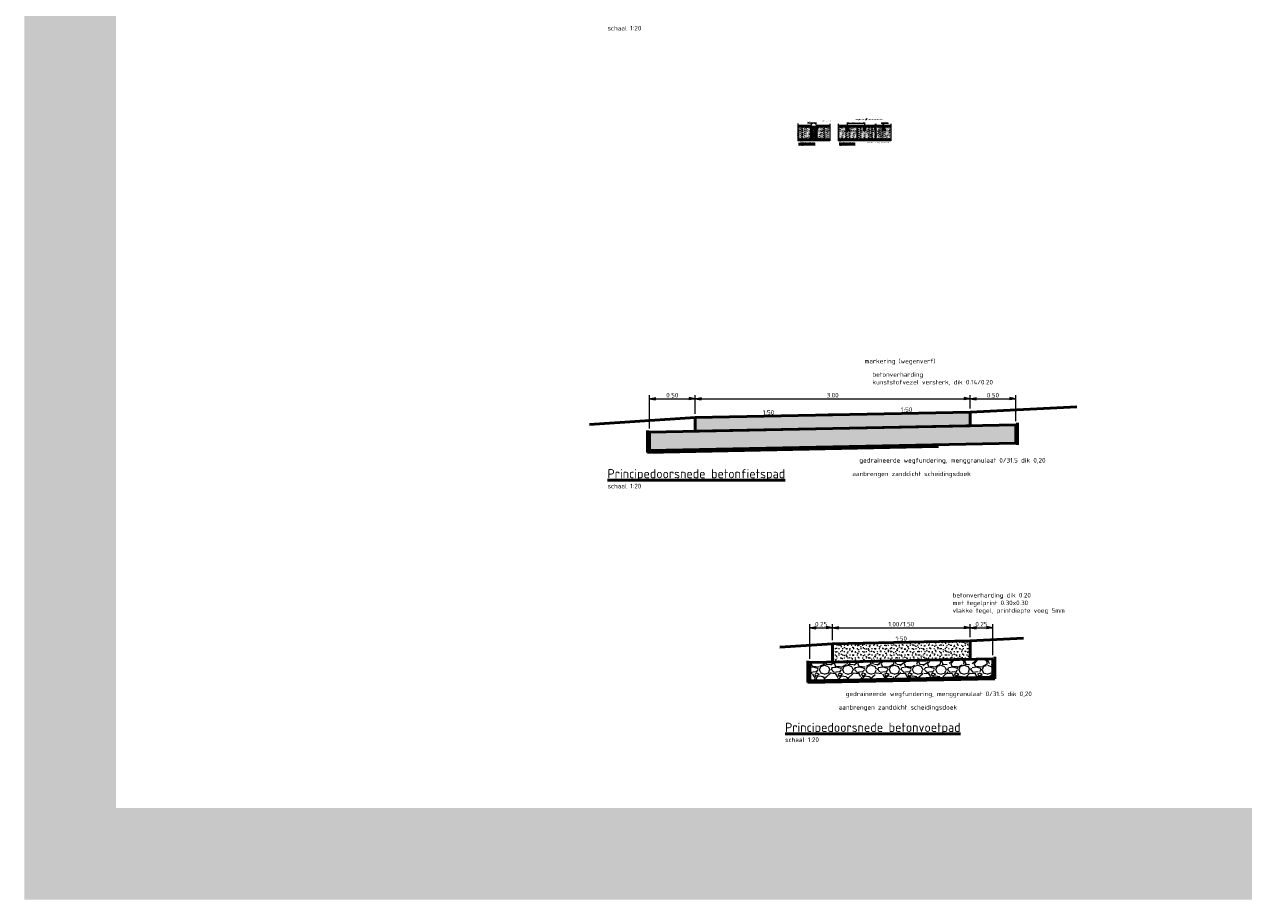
# Model space of a CAD drawing. Header units: metres. Extents: x -699 to 2316, y -1199 to 781.
# Tile 162 of 256: x 0 to 13, y -125 to -116. Entities that reach past the tile are written whole.
import ezdxf
from ezdxf.enums import TextEntityAlignment as Align

# ---------------------------------------------------------------- set-up
doc = ezdxf.new("R2010")
doc.units = ezdxf.units.M
doc.header["$PDMODE"] = 1
doc.linetypes.add('HIDDEN2', pattern=[4.762499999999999, 3.175, -1.5875])
doc.linetypes.add('XX-CENTER', pattern=[8, 5, -1, 1, -1])
for name, color, linetype, lineweight in [('dp-nw-arc', 8, 'Continuous', 9), ('N-WA-GW-BERM-GD', 90, 'Continuous', 50), ('N-WE-VH-KANTVERHARDING-GD', 210, 'Continuous', 50), ('N-WE-VH-VERHARDING_ASFALT-A', 252, 'Continuous', 18), ('N-WE-VH-VERHARDING_BETON-A', 252, 'Continuous', 18), ('X-XX-AL-(M)-M-50', 7, 'Continuous', 18), ('X-XX-AL-M', 7, 'Continuous', 18), ('X-XX-AL-T25', 7, 'Continuous', 25), ('X-XX-AL-T50', 130, 'Continuous', 50), ('X-XX-AL-VERWIJZING_DOORSNEDE-G', 7, 'XX-CENTER', 18)]:
    doc.layers.add(name, color=color, linetype=linetype, lineweight=lineweight)
doc.layers.add('WEG-XX-MATEN', color=1, linetype='Continuous')
doc.layers.add('X-XX-AL-TEKENBLAD_VIEWPORT-G', color=7, linetype='Continuous', lineweight=18, plot=False)
doc.styles.add('NLCS-ISO', font='NLCS-ISO.ttf')
doc.styles.add('NLCS-ISO Standaard', font='NLCS-ISO.ttf')
doc.dimstyles.new('NLCS-M20-T25-Pijl-A', dxfattribs={"dimtxt": 0.05, "dimasz": 0.03750000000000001, "dimexe": 0.04, "dimexo": 0.04, "dimgap": 0.014, "dimtad": 1, "dimlfac": -1, "dimzin": 0, "dimdsep": 46, "dimtxsty": 'NLCS-ISO Standaard', "dimblk": 'Pijl', "dimblk1": 'Pijl', "dimblk2": 'Pijl', "dimcen": 2.5, "dimdle": 2, "dimclrd": 256, "dimclre": 256, "dimclrt": 256, "dimadec": 0, "dimazin": 0, "dimtfac": 1, "dimtofl": 0, "dimtmove": 0, "dimatfit": 3, "dimldrblk": 'Pijl', "dimfxl": 1, "dimtolj": 1, "dimtzin": 0, "dimlwd": 18, "dimlwe": 18, "dimarcsym": 0})
doc.dimstyles.new('NLCS-M5-T25-Pijl-A', dxfattribs={"dimtxt": 0.0125, "dimasz": 0.009375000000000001, "dimexe": 0.01, "dimexo": 0.01, "dimgap": 0.0035, "dimtad": 1, "dimlfac": -1, "dimzin": 0, "dimdsep": 46, "dimtxsty": 'NLCS-ISO Standaard', "dimblk": 'Pijl', "dimblk1": 'Pijl', "dimblk2": 'Pijl', "dimcen": 2.5, "dimdle": 2, "dimclrd": 256, "dimclre": 256, "dimclrt": 256, "dimadec": 0, "dimazin": 0, "dimtfac": 1, "dimtofl": 0, "dimtmove": 0, "dimatfit": 3, "dimldrblk": 'Pijl', "dimfxl": 1, "dimtolj": 1, "dimtzin": 0, "dimlwd": 18, "dimlwe": 18, "dimarcsym": 0})
pattern_1 = [(45, (0.005, 0.005), (2.220446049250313e-18, 0.02121320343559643), [0.0007071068, -0.0102530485, 0, -0.0102530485]), (45, (0.006154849, 0.0045216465), (2.220446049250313e-18, 0.02121320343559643), [0.0007071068, -0.0102530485, 0, -0.0102530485]), (337.5000000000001, (0.005500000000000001, 0.005500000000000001), (-1.230273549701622e-11, -0.0212132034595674), [0.00125, -0.0074929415, 0, -0.007479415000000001]), (337.5000000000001, (0.005, 0.005), (-1.230273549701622e-11, -0.0212132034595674), [0.00125, -0.0074929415, 0, -0.007479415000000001]), (59.99999999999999, (0, 0), (-0.009999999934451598, 0.01732050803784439), [0.0009375, -0.00953125, 0, -0.00953125]), (120, (0, 0), (-0.0199999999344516, 3.784438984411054e-11), [0.0009374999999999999, -0.009531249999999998, 0, -0.009531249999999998]), (0, (-0.00046875, 0.0008118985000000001), (0.01, 0.017320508), [0.0009375, -0.00953125, 0, -0.00953125])]

# ---------------------------------------------------------------- blocks, each defined once
blk = doc.blocks.new('Pijl')
h = blk.add_hatch(color=256)
h.paths.add_polyline_path([(2.220446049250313e-16, 0), (-1.75, 0.352142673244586), (-1.749922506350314, 1.310063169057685e-14)])
h.paths.add_polyline_path([(-1.749922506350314, 1.310063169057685e-14), (-1.749845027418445, -0.3520757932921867), (0, 0)])
for p, q in [((-1.901878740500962, 1.4210854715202e-14), (0, 0)), ((0, 0), (-1.75, 0.352142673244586)), ((-1.75, 0.352142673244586), (-1.749845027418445, -0.3520757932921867)), ((0, 0), (-1.749845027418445, -0.3520757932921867))]:
    blk.add_line(p, q)
blk = doc.blocks.new('*D393')
at = {"layer": 'Defpoints', "color": 0, "transparency": 16777216}
for p in [(6.970534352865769, -119.7330476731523), (6.970534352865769, -119.9374252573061), (6.470534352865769, -120.0974552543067)]:
    blk.add_point(p, dxfattribs=at)
at = {"layer": 'X-XX-AL-M', "lineweight": 18, "transparency": 16777216}
for p, q in [((6.470534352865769, -120.0574552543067), (6.470534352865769, -119.6930476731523)), ((6.508034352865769, -119.7330476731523), (6.93303435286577, -119.7330476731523)), ((6.970534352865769, -119.8974252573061), (6.970534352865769, -119.6930476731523))]:
    blk.add_line(p, q, dxfattribs=at)
at = {"layer": 'X-XX-AL-M', "lineweight": 18, "transparency": 16777216, "xscale": 0.03750000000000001, "yscale": 0.03750000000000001, "zscale": 0.03750000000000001, "rotation": 180}
blk.add_blockref('Pijl', (6.470534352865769, -119.7330476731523), dxfattribs=at)
at = {"layer": 'X-XX-AL-M', "lineweight": 18, "transparency": 16777216, "xscale": 0.03750000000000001, "yscale": 0.03750000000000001, "zscale": 0.03750000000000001}
blk.add_blockref('Pijl', (6.970534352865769, -119.7330476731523), dxfattribs=at)
at = {"layer": 'X-XX-AL-M', "transparency": 16777216, "insert": (6.720534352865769, -119.6940476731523), "char_height": 0.05, "attachment_point": 5, "style": 'NLCS-ISO Standaard'}
blk.add_mtext('\\A1;0.50', dxfattribs=at)
blk = doc.blocks.new('*D394')
at = {"layer": 'Defpoints', "color": 0, "transparency": 16777216}
for p in [(9.97053435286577, -119.7330476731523), (9.97053435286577, -119.8774252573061), (6.970534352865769, -119.9374252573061)]:
    blk.add_point(p, dxfattribs=at)
at = {"layer": 'X-XX-AL-M', "lineweight": 18, "transparency": 16777216}
for p, q in [((6.970534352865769, -119.8974252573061), (6.970534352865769, -119.6930476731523)), ((7.008034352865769, -119.7330476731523), (9.93303435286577, -119.7330476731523)), ((9.97053435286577, -119.8374252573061), (9.97053435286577, -119.6930476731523))]:
    blk.add_line(p, q, dxfattribs=at)
at = {"layer": 'X-XX-AL-M', "lineweight": 18, "transparency": 16777216, "xscale": 0.03750000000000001, "yscale": 0.03750000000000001, "zscale": 0.03750000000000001, "rotation": 180}
blk.add_blockref('Pijl', (6.970534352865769, -119.7330476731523), dxfattribs=at)
at = {"layer": 'X-XX-AL-M', "lineweight": 18, "transparency": 16777216, "xscale": 0.03750000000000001, "yscale": 0.03750000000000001, "zscale": 0.03750000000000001}
blk.add_blockref('Pijl', (9.97053435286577, -119.7330476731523), dxfattribs=at)
at = {"layer": 'X-XX-AL-M', "transparency": 16777216, "insert": (8.47053435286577, -119.6940476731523), "char_height": 0.05, "attachment_point": 5, "style": 'NLCS-ISO Standaard'}
blk.add_mtext('\\A1;3.00', dxfattribs=at)
blk = doc.blocks.new('*D395')
at = {"layer": 'Defpoints', "color": 0, "transparency": 16777216}
for p in [(10.47053435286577, -119.7330476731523), (9.97053435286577, -119.8774252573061), (10.47053435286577, -120.0174552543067)]:
    blk.add_point(p, dxfattribs=at)
at = {"layer": 'X-XX-AL-M', "lineweight": 18, "transparency": 16777216}
for p, q in [((9.97053435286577, -119.8374252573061), (9.97053435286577, -119.6930476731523)), ((10.00803435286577, -119.7330476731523), (10.43303435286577, -119.7330476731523)), ((10.47053435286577, -119.9774552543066), (10.47053435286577, -119.6930476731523))]:
    blk.add_line(p, q, dxfattribs=at)
at = {"layer": 'X-XX-AL-M', "lineweight": 18, "transparency": 16777216, "xscale": 0.03750000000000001, "yscale": 0.03750000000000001, "zscale": 0.03750000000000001, "rotation": 180}
blk.add_blockref('Pijl', (9.97053435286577, -119.7330476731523), dxfattribs=at)
at = {"layer": 'X-XX-AL-M', "lineweight": 18, "transparency": 16777216, "xscale": 0.03750000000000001, "yscale": 0.03750000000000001, "zscale": 0.03750000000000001}
blk.add_blockref('Pijl', (10.47053435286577, -119.7330476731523), dxfattribs=at)
at = {"layer": 'X-XX-AL-M', "transparency": 16777216, "insert": (10.22053435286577, -119.6940476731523), "char_height": 0.05, "attachment_point": 5, "style": 'NLCS-ISO Standaard'}
blk.add_mtext('\\A1;0.50', dxfattribs=at)
blk = doc.blocks.new('*D428')
at = {"layer": 'Defpoints', "color": 0, "transparency": 16777216}
for p in [(8.821057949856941, -116.7243583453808), (8.631256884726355, -116.7551259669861), (8.821057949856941, -116.7551259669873)]:
    blk.add_point(p, dxfattribs=at)
at = {"layer": 'X-XX-AL-M', "lineweight": 18, "transparency": 16777216}
for p, q in [((8.631256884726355, -116.7451259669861), (8.631256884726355, -116.7143583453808)), ((8.640631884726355, -116.7243583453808), (8.811682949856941, -116.7243583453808)), ((8.821057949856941, -116.7451259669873), (8.821057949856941, -116.7143583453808))]:
    blk.add_line(p, q, dxfattribs=at)
at = {"layer": 'X-XX-AL-M', "lineweight": 18, "transparency": 16777216, "xscale": 0.009375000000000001, "yscale": 0.009375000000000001, "zscale": 0.009375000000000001, "rotation": 180}
blk.add_blockref('Pijl', (8.631256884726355, -116.7243583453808), dxfattribs=at)
at = {"layer": 'X-XX-AL-M', "lineweight": 18, "transparency": 16777216, "xscale": 0.009375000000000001, "yscale": 0.009375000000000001, "zscale": 0.009375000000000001}
blk.add_blockref('Pijl', (8.821057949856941, -116.7243583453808), dxfattribs=at)
at = {"layer": 'X-XX-AL-M', "transparency": 16777216, "insert": (8.726157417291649, -116.7146036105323), "char_height": 0.0125, "attachment_point": 5, "style": 'NLCS-ISO Standaard'}
blk.add_mtext('\\A1;h.o.h. xx m', dxfattribs=at)
blk = doc.blocks.new('*D429')
at = {"layer": 'Defpoints', "color": 0, "transparency": 16777216}
for p in [(9.02513581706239, -116.7243583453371), (9.022135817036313, -116.7551259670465), (9.02513581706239, -116.7551259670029)]:
    blk.add_point(p, dxfattribs=at)
at = {"layer": 'X-XX-AL-M', "lineweight": 18, "transparency": 16777216}
for p, q in [((9.012760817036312, -116.7243583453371), (9.003385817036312, -116.7243583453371)), ((9.022135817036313, -116.7451259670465), (9.022135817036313, -116.7143583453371)), ((9.02513581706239, -116.7451259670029), (9.02513581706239, -116.7143583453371)), ((9.03451081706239, -116.7243583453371), (9.07963581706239, -116.7243583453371))]:
    blk.add_line(p, q, dxfattribs=at)
at = {"layer": 'X-XX-AL-M', "lineweight": 18, "transparency": 16777216, "xscale": 0.009375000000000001, "yscale": 0.009375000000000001, "zscale": 0.009375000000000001}
blk.add_blockref('Pijl', (9.022135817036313, -116.7243583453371), dxfattribs=at)
at = {"layer": 'X-XX-AL-M', "lineweight": 18, "transparency": 16777216, "xscale": 0.009375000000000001, "yscale": 0.009375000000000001, "zscale": 0.009375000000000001, "rotation": 180}
blk.add_blockref('Pijl', (9.02513581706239, -116.7243583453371), dxfattribs=at)
at = {"layer": 'X-XX-AL-M', "transparency": 16777216, "insert": (9.06176081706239, -116.7146083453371), "char_height": 0.0125, "attachment_point": 5, "style": 'NLCS-ISO Standaard'}
blk.add_mtext('\\A1;3mm', dxfattribs=at)
blk = doc.blocks.new('*D430')
at = {"layer": 'Defpoints', "color": 0, "transparency": 16777216}
for p in [(8.289110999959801, -116.7243583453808), (8.23911100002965, -116.755215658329), (8.289110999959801, -116.7552156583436)]:
    blk.add_point(p, dxfattribs=at)
at = {"layer": 'X-XX-AL-M', "lineweight": 18, "transparency": 16777216}
for p, q in [((8.23911100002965, -116.7243583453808), (8.195236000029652, -116.7243583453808)), ((8.23911100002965, -116.745215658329), (8.23911100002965, -116.7143583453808)), ((8.2797359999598, -116.7243583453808), (8.24848600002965, -116.7243583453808)), ((8.289110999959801, -116.7452156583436), (8.289110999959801, -116.7143583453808))]:
    blk.add_line(p, q, dxfattribs=at)
at = {"layer": 'X-XX-AL-M', "lineweight": 18, "transparency": 16777216, "xscale": 0.009375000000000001, "yscale": 0.009375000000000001, "zscale": 0.009375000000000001, "rotation": 180}
blk.add_blockref('Pijl', (8.23911100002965, -116.7243583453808), dxfattribs=at)
at = {"layer": 'X-XX-AL-M', "lineweight": 18, "transparency": 16777216, "xscale": 0.009375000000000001, "yscale": 0.009375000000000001, "zscale": 0.009375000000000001}
blk.add_blockref('Pijl', (8.289110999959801, -116.7243583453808), dxfattribs=at)
at = {"layer": 'X-XX-AL-M', "transparency": 16777216, "insert": (8.212486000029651, -116.7146083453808), "char_height": 0.0125, "attachment_point": 5, "style": 'NLCS-ISO Standaard'}
blk.add_mtext('\\A1;0.05', dxfattribs=at)
blk = doc.blocks.new('*D1969')
at = {"layer": 'Defpoints', "color": 0, "transparency": 16777216}
for p in [(8.47053435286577, -122.2330476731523), (8.47053435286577, -122.4074252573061), (8.22053435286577, -122.6124252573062)]:
    blk.add_point(p, dxfattribs=at)
at = {"layer": 'X-XX-AL-M', "lineweight": 18, "transparency": 16777216}
for p, q in [((8.22053435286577, -122.5724252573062), (8.22053435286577, -122.1930476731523)), ((8.258034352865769, -122.2330476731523), (8.43303435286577, -122.2330476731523)), ((8.47053435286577, -122.3674252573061), (8.47053435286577, -122.1930476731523))]:
    blk.add_line(p, q, dxfattribs=at)
at = {"layer": 'X-XX-AL-M', "lineweight": 18, "transparency": 16777216, "xscale": 0.03750000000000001, "yscale": 0.03750000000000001, "zscale": 0.03750000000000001, "rotation": 180}
blk.add_blockref('Pijl', (8.22053435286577, -122.2330476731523), dxfattribs=at)
at = {"layer": 'X-XX-AL-M', "lineweight": 18, "transparency": 16777216, "xscale": 0.03750000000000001, "yscale": 0.03750000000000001, "zscale": 0.03750000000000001}
blk.add_blockref('Pijl', (8.47053435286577, -122.2330476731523), dxfattribs=at)
at = {"layer": 'X-XX-AL-M', "transparency": 16777216, "insert": (8.34553435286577, -122.1940476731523), "char_height": 0.05, "attachment_point": 5, "style": 'NLCS-ISO Standaard'}
blk.add_mtext('\\A1;0.25', dxfattribs=at)
blk = doc.blocks.new('*D1970')
at = {"layer": 'Defpoints', "color": 0, "transparency": 16777216}
for p in [(9.97053435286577, -122.2330476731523), (8.47053435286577, -122.4074252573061), (9.97053435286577, -122.3774252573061)]:
    blk.add_point(p, dxfattribs=at)
at = {"layer": 'X-XX-AL-M', "lineweight": 18, "transparency": 16777216}
for p, q in [((8.47053435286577, -122.3674252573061), (8.47053435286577, -122.1930476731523)), ((8.508034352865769, -122.2330476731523), (9.93303435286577, -122.2330476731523)), ((9.97053435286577, -122.3374252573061), (9.97053435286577, -122.1930476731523))]:
    blk.add_line(p, q, dxfattribs=at)
at = {"layer": 'X-XX-AL-M', "lineweight": 18, "transparency": 16777216, "xscale": 0.03750000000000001, "yscale": 0.03750000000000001, "zscale": 0.03750000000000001, "rotation": 180}
blk.add_blockref('Pijl', (8.47053435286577, -122.2330476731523), dxfattribs=at)
at = {"layer": 'X-XX-AL-M', "lineweight": 18, "transparency": 16777216, "xscale": 0.03750000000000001, "yscale": 0.03750000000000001, "zscale": 0.03750000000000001}
blk.add_blockref('Pijl', (9.97053435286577, -122.2330476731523), dxfattribs=at)
at = {"layer": 'X-XX-AL-M', "transparency": 16777216, "insert": (9.22053435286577, -122.1940476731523), "char_height": 0.05, "attachment_point": 5, "style": 'NLCS-ISO Standaard'}
blk.add_mtext('\\A1;1.00/1.50', dxfattribs=at)
blk = doc.blocks.new('*D1971')
at = {"layer": 'Defpoints', "color": 0, "transparency": 16777216}
for p in [(10.22053435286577, -122.2330476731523), (9.97053435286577, -122.3774252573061), (10.22053435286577, -122.5724252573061)]:
    blk.add_point(p, dxfattribs=at)
at = {"layer": 'X-XX-AL-M', "lineweight": 18, "transparency": 16777216}
for p, q in [((9.97053435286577, -122.3374252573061), (9.97053435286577, -122.1930476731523)), ((10.00803435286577, -122.2330476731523), (10.18303435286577, -122.2330476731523)), ((10.22053435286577, -122.5324252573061), (10.22053435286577, -122.1930476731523))]:
    blk.add_line(p, q, dxfattribs=at)
at = {"layer": 'X-XX-AL-M', "lineweight": 18, "transparency": 16777216, "xscale": 0.03750000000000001, "yscale": 0.03750000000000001, "zscale": 0.03750000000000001, "rotation": 180}
blk.add_blockref('Pijl', (9.97053435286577, -122.2330476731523), dxfattribs=at)
at = {"layer": 'X-XX-AL-M', "lineweight": 18, "transparency": 16777216, "xscale": 0.03750000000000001, "yscale": 0.03750000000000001, "zscale": 0.03750000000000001}
blk.add_blockref('Pijl', (10.22053435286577, -122.2330476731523), dxfattribs=at)
at = {"layer": 'X-XX-AL-M', "transparency": 16777216, "insert": (10.09553435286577, -122.1940476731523), "char_height": 0.05, "attachment_point": 5, "style": 'NLCS-ISO Standaard'}
blk.add_mtext('\\A1;0.25', dxfattribs=at)

msp = doc.modelspace()

# ---------------------------------------------------------------- hatches: boundary and pattern name
at = {"layer": 'dp-nw-arc'}
h = msp.add_hatch(dxfattribs=at)
h.set_pattern_fill('GRAVEL', color=8, scale=0.01, style=0)
h.set_pattern_definition([(228.0127875, (0.18288, 0.254), (-2.032000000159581, -2.285999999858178), [0.034172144, -3.3830483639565]), (184.969741, (0.16002, 0.2286), (3.04799999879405, 0.2540000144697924), [0.05864047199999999, -5.805404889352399]), (132.5104471, (0.1016, 0.22352), (2.540000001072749, -2.793999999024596), [0.04134815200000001, -4.093472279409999]), (267.273689, (0.00254, 0.16002), (0.2540000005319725, 5.079999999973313), [0.053400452, -5.2866437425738]), (292.83365418, (0, 0.10668), (-1.270000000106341, 3.047999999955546), [0.05236337, -5.183980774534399]), (357.2736889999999, (0.02032, 0.05842000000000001), (-5.079999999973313, 0.2540000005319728), [0.053400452, -5.2866437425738]), (37.69424047, (0.07366, 0.05587999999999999), (-3.30199999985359, -2.540000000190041), [0.07061936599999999, -6.991311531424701]), (72.25532837, (0.12954, 0.09906000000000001), (1.778000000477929, 5.587999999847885), [0.066671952, -6.6005256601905]), (121.42956562, (0.14986, 0.16256), (-2.032000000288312, 3.301999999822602), [0.0535813, -5.304554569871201]), (175.2363583, (0.12192, 0.20828), (2.793999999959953, -0.2540000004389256), [0.061171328, -2.997393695]), (222.3974378, (0.06096, 0.21336), (-3.047999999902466, -2.794000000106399), [0.07910779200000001, -7.8316772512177]), (138.81407483, (0.254, 0.15748), (-1.777999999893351, 1.524000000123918), [0.027000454, -2.6730565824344]), (171.4692344, (0.23368, 0.17526), (3.302000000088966, -0.5079999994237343), [0.051368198, -5.085463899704]), (225, (0.18288, 0.18288), (-3.552713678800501e-17, -0.2540000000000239), [0.035920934, -0.3232893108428]), (203.19859051, (0.1651, 0.21336), (1.270000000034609, 0.5079999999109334), [0.019344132, -1.915062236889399]), (291.80140949, (0.14732, 0.20574), (-0.2540000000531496, 0.7619999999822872), [0.027356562, -1.340475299]), (30.96375653, (0.15748, 0.18034), (0.7620000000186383, 0.5079999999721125), [0.044431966, -1.436629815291]), (161.56505118, (0.19558, 0.2032), (0.5080000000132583, -0.2539999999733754), [0.032128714, -0.7710898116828]), (16.389540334, (0, 0.20574), (2.540000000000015, 0.7620000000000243), [0.04500880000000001, -4.455882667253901]), (70.34617594, (0.04318, 0.21844), (-1.016000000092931, -2.793999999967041), [0.037759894, -3.73822156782]), (293.19859051, (0.19558, 0.254), (-0.5079999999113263, 1.270000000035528), [0.03868800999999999, -1.8957183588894]), (343.6104596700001, (0.21082, 0.21844), (-2.540000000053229, 0.761999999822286), [0.0450088, -4.455882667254]), (339.44395478, (0, 0.04826), (-1.269999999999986, 0.508000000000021), [0.04340351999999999, -2.1267734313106]), (294.7751406, (0.04064, 0.03302), (-1.270000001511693, 2.793999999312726), [0.036367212, -3.600359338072]), (66.80140949, (0.19812, 0), (0.5079999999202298, 1.27000000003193), [0.03868801, -1.8957183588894]), (17.35402464, (0.21336, 0.03556), (-3.301999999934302, -1.016000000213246), [0.04257827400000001, -4.21523759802]), (69.44395478, (0.07366, 0), (-0.508000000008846, -1.269999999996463), [0.02170176, -2.148475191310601]), (101.309932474, (0.18288, 0), (-0.25400000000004, 1.016000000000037), [0.01295146, -1.2821994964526]), (165.963756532, (0.18034, 0.0127), (0.7619999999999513, -0.2539999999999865), [0.05236337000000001, -0.9949054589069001]), (186.00900596, (0.12954, 0.0254), (2.539999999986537, 0.2540000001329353), [0.04852669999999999, -4.804136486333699]), (303.69006753, (0.15748, 0.15748), (-0.2540000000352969, 0.5079999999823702), [0.036632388, -0.879177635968]), (353.15722659, (0.1778, 0.127), (4.318000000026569, -0.5079999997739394), [0.063955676, -6.331600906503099]), (60.9453959, (0.2413, 0.11938), (-1.016000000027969, -1.777999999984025), [0.026150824, -2.588939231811]), (90, (0.254, 0.14224), (-0.254, 0.254), [0.01524, -0.23876]), (120.25643716, (0.12446, 0.03302), (1.015999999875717, -1.77800000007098), [0.035286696, -3.49339407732]), (48.01278749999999, (0.10668, 0.0635), (2.032000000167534, 2.285999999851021), [0.068344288, -3.3488762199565]), (0, (0.1524, 0.1143), (0.254, 0.254), [0.06604, -0.18796]), (325.3048465, (0.21844, 0.1143), (2.540000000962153, -1.777999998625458), [0.040160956, -3.975931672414]), (254.0546040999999, (0.25146, 0.09144000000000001), (-0.2539999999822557, -1.016000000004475), [0.03698290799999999, -1.8121650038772]), (207.64597536, (0.2413, 0.05587999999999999), (-4.826000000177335, -2.539999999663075), [0.06021450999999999, -5.961246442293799]), (175.42607874, (0.18796, 0.02794), (-3.301999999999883, 0.2539999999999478), [0.063702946, -6.306584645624])])
h.paths.add_polyline_path([(10.47053435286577, -120.0174552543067), (6.470534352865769, -120.0974552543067), (6.470534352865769, -120.2975352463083), (10.47053435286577, -120.2175352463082)])
h = msp.add_hatch(dxfattribs=at)
h.set_pattern_fill('GRAVEL', color=8, scale=0.01, style=0)
h.set_pattern_definition([(228.0127875, (0.18288, -2.295970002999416), (-2.032000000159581, -2.285999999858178), [0.034172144, -3.3830483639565]), (184.969741, (0.16002, -2.321370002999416), (3.04799999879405, 0.2540000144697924), [0.05864047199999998, -5.805404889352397]), (132.5104471, (0.1016, -2.326450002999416), (2.540000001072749, -2.793999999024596), [0.04134815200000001, -4.093472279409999]), (267.273689, (0.00254, -2.389950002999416), (0.2540000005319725, 5.079999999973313), [0.05340045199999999, -5.286643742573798]), (292.83365418, (0, -2.443290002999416), (-1.270000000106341, 3.047999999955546), [0.05236336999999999, -5.183980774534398]), (357.2736889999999, (0.02032, -2.491550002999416), (-5.079999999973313, 0.2540000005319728), [0.05340045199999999, -5.286643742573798]), (37.69424047, (0.07366, -2.494090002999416), (-3.30199999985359, -2.540000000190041), [0.07061936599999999, -6.991311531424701]), (72.25532837, (0.12954, -2.450910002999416), (1.778000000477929, 5.587999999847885), [0.066671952, -6.6005256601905]), (121.42956562, (0.14986, -2.387410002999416), (-2.032000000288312, 3.301999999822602), [0.0535813, -5.304554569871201]), (175.2363583, (0.12192, -2.341690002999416), (2.793999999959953, -0.2540000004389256), [0.06117132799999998, -2.997393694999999]), (222.3974378, (0.06096, -2.336610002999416), (-3.047999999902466, -2.794000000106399), [0.07910779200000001, -7.8316772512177]), (138.81407483, (0.254, -2.392490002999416), (-1.777999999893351, 1.524000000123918), [0.027000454, -2.6730565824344]), (171.4692344, (0.23368, -2.374710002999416), (3.302000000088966, -0.5079999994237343), [0.051368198, -5.085463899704]), (225, (0.18288, -2.367090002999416), (-3.552713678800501e-17, -0.2540000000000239), [0.035920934, -0.3232893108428]), (203.19859051, (0.1651, -2.336610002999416), (1.270000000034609, 0.5079999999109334), [0.01934413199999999, -1.915062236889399]), (291.80140949, (0.14732, -2.344230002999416), (-0.2540000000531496, 0.7619999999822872), [0.027356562, -1.340475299]), (30.96375653, (0.15748, -2.369630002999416), (0.7620000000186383, 0.5079999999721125), [0.04443196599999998, -1.436629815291]), (161.56505118, (0.19558, -2.346770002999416), (0.5080000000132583, -0.2539999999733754), [0.032128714, -0.7710898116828]), (16.389540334, (0, -2.344230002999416), (2.540000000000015, 0.7620000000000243), [0.04500880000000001, -4.455882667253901]), (70.34617594, (0.04318, -2.331530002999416), (-1.016000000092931, -2.793999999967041), [0.037759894, -3.73822156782]), (293.19859051, (0.19558, -2.295970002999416), (-0.5079999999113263, 1.270000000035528), [0.03868800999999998, -1.895718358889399]), (343.6104596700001, (0.21082, -2.331530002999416), (-2.540000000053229, 0.761999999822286), [0.04500879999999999, -4.455882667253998]), (339.44395478, (0, -2.501710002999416), (-1.269999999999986, 0.508000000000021), [0.04340351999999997, -2.126773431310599]), (294.7751406, (0.04064, -2.516950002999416), (-1.270000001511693, 2.793999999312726), [0.036367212, -3.600359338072]), (66.80140949, (0.19812, -2.549970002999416), (0.5079999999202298, 1.27000000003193), [0.03868801, -1.8957183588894]), (17.35402464, (0.21336, -2.514410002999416), (-3.301999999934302, -1.016000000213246), [0.04257827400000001, -4.21523759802]), (69.44395478, (0.07366, -2.549970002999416), (-0.508000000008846, -1.269999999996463), [0.02170176, -2.148475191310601]), (101.309932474, (0.18288, -2.549970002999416), (-0.25400000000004, 1.016000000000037), [0.01295146, -1.2821994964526]), (165.963756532, (0.18034, -2.537270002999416), (0.7619999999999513, -0.2539999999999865), [0.05236337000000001, -0.9949054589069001]), (186.00900596, (0.12954, -2.524570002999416), (2.539999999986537, 0.2540000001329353), [0.04852669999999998, -4.804136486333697]), (303.69006753, (0.15748, -2.392490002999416), (-0.2540000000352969, 0.5079999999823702), [0.036632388, -0.879177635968]), (353.15722659, (0.1778, -2.422970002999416), (4.318000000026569, -0.5079999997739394), [0.063955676, -6.331600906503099]), (60.9453959, (0.2413, -2.430590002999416), (-1.016000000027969, -1.777999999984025), [0.026150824, -2.588939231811]), (90, (0.254, -2.407730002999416), (-0.254, 0.254), [0.01524, -0.23876]), (120.25643716, (0.12446, -2.516950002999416), (1.015999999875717, -1.77800000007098), [0.035286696, -3.49339407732]), (48.01278749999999, (0.10668, -2.486470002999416), (2.032000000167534, 2.285999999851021), [0.068344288, -3.3488762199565]), (0, (0.1524, -2.435670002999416), (0.254, 0.254), [0.06604, -0.18796]), (325.3048465, (0.21844, -2.435670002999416), (2.540000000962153, -1.777999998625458), [0.040160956, -3.975931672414]), (254.0546040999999, (0.25146, -2.458530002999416), (-0.2539999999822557, -1.016000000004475), [0.03698290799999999, -1.8121650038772]), (207.64597536, (0.2413, -2.494090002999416), (-4.826000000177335, -2.539999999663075), [0.06021450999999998, -5.961246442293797]), (175.42607874, (0.18796, -2.522030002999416), (-3.301999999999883, 0.2539999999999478), [0.063702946, -6.306584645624])])
h.paths.add_polyline_path([(10.22053435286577, -122.5724252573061), (8.22053435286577, -122.6124252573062), (8.22053435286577, -122.8125052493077), (10.22053435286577, -122.7725052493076)])
at = {"layer": 'N-WE-VH-VERHARDING_ASFALT-A'}
h = msp.add_hatch(dxfattribs=at)
h.set_pattern_fill('ANSI37', color=256, scale=0.005)
h.set_pattern_definition([(45, (0, 0), (-0.01122532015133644, 0.01122532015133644), []), (135, (0, 0), (-0.01122532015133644, -0.01122532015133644), [])])
h.paths.add_polyline_path([(8.289110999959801, -116.7652156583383), (8.23911100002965, -116.7652156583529), (8.23911100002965, -116.9051259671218), (8.289110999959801, -116.9051259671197)])
at = {"layer": 'N-WE-VH-VERHARDING_BETON-A'}
h = msp.add_hatch(dxfattribs=at)
h.set_pattern_fill('AVH-BETON', color=256, scale=0.005, style=0, pattern_type=2)
h.set_pattern_definition(pattern_1)
h.paths.add_polyline_path([(8.439110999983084, -116.7551259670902), (8.289110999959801, -116.7551259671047), (8.289110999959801, -116.9051259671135), (8.439110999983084, -116.9051259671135)])
h.paths.add_polyline_path([(8.239110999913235, -116.7551259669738), (8.089110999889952, -116.7551259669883), (8.089110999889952, -116.905125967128), (8.23911100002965, -116.905125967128)])
h = msp.add_hatch(dxfattribs=at)
h.set_pattern_fill('AVH-BETON', color=256, scale=0.005, style=0, pattern_type=2)
h.set_pattern_definition(pattern_1)
h.paths.add_polyline_path([(8.530886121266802, -116.7551259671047), (8.530886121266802, -116.9051259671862), (8.733834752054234, -116.905125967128), (8.733834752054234, -116.7551259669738), (8.632386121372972, -116.7551259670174), (8.632386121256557, -116.8051259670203), (8.629386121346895, -116.8051259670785), (8.62938612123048, -116.7551259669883)])
h = msp.add_hatch(dxfattribs=at)
h.set_pattern_fill('AVH-BETON', color=256, scale=0.005, style=0, pattern_type=2)
h.set_pattern_definition(pattern_1)
h.paths.add_polyline_path([(8.936783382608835, -116.9051259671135), (8.93678338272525, -116.7551259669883), (8.738012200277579, -116.755125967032), (8.738012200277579, -116.9051259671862)])
h = msp.add_hatch(dxfattribs=at)
h.set_pattern_fill('AVH-BETON', color=256, scale=0.005, style=0, pattern_type=2)
h.set_pattern_definition(pattern_1)
h.paths.add_polyline_path([(9.106863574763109, -116.7551259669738), (8.940960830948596, -116.7551259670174), (8.940960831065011, -116.9051259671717), (9.106863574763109, -116.905125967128)])
h = msp.add_hatch(dxfattribs=at)
h.set_pattern_fill('AVH-BETON', color=256, scale=0.02, style=0, pattern_type=2)
h.set_pattern_definition([(45, (0.02, 0.02), (8.881784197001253e-18, 0.08485281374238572), [0.0028284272, -0.04101219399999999, 0, -0.04101219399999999]), (45, (0.024619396, 0.018086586), (8.881784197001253e-18, 0.08485281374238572), [0.0028284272, -0.04101219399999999, 0, -0.04101219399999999]), (337.5000000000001, (0.022, 0.022), (-4.921094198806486e-11, -0.08485281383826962), [0.005, -0.029971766, 0, -0.02991766]), (337.5000000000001, (0.02, 0.02), (-4.921094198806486e-11, -0.08485281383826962), [0.005, -0.029971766, 0, -0.02991766]), (59.99999999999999, (0, 0), (-0.03999999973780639, 0.06928203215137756), [0.00375, -0.038125, 0, -0.038125]), (120, (0, 0), (-0.0799999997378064, 1.513775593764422e-10), [0.003749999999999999, -0.03812499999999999, 0, -0.03812499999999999]), (0, (-0.001875, 0.003247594), (0.04, 0.06928203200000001), [0.00375, -0.038125, 0, -0.038125])])
h.paths.add_polyline_path([(9.97053435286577, -119.8774252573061), (6.970534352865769, -119.9374252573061), (6.970534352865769, -120.0874552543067), (9.97053435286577, -120.0274552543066)])
h = msp.add_hatch(dxfattribs=at)
h.set_pattern_fill('AVH-BETON', color=256, scale=0.02, style=0, pattern_type=2)
h.set_pattern_definition([(45, (0.02, -2.48), (8.881784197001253e-18, 0.08485281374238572), [0.0028284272, -0.04101219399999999, 0, -0.04101219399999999]), (45, (0.024619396, -2.481913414), (8.881784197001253e-18, 0.08485281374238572), [0.0028284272, -0.04101219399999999, 0, -0.04101219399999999]), (337.5000000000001, (0.022, -2.478), (-4.921094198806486e-11, -0.08485281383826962), [0.005, -0.029971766, 0, -0.02991766]), (337.5000000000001, (0.02, -2.48), (-4.921094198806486e-11, -0.08485281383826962), [0.005, -0.029971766, 0, -0.02991766]), (59.99999999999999, (0, -2.5), (-0.03999999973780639, 0.06928203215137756), [0.00375, -0.038125, 0, -0.038125]), (120, (0, -2.5), (-0.0799999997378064, 1.513775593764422e-10), [0.003749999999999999, -0.03812499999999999, 0, -0.03812499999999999]), (0, (-0.001875, -2.496752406), (0.04, 0.06928203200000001), [0.00375, -0.038125, 0, -0.038125])])
h.paths.add_polyline_path([(9.97053435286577, -122.3774252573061), (8.47053435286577, -122.4074252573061), (8.47053435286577, -122.6074252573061), (9.97053435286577, -122.5774252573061)])

# ---------------------------------------------------------------- linework, layer by layer
at = {"layer": 'N-WA-GW-BERM-GD'}
for p, q in [((9.97053435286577, -119.8774252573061), (11.13682171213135, -119.8191108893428)), ((6.970534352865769, -119.9374252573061), (5.817441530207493, -120.0142981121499)), ((8.47053435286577, -122.4074252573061), (7.893987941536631, -122.4458616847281)), ((9.97053435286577, -122.3774252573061), (10.55367803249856, -122.3482680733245))]:
    msp.add_line(p, q, dxfattribs=at)
at = {"layer": 'N-WE-VH-KANTVERHARDING-GD'}
for p, q in [((8.089111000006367, -116.755215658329), (8.23911100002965, -116.755215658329)), ((8.23911100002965, -116.755215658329), (8.23911100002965, -116.905125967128)), ((8.289110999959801, -116.7652156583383), (8.239110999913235, -116.7652156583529)), ((8.289110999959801, -116.7552156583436), (8.289110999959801, -116.9051259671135)), ((8.289110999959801, -116.7552156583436), (8.439110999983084, -116.7552156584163)), ((8.530886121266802, -116.7551259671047), (8.62938612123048, -116.7551259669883)), ((8.629386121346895, -116.755125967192), (8.629386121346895, -116.8051259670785)), ((8.62938612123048, -116.8051259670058), (8.632386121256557, -116.8051259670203)), ((8.632386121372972, -116.7551259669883), (8.733834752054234, -116.7551259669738)), ((8.632386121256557, -116.7551259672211), (8.632386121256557, -116.8051259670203)), ((8.738012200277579, -116.755125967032), (8.819187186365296, -116.7551259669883)), ((8.819187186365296, -116.7551259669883), (8.81918718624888, -116.8053261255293)), ((8.81918718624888, -116.8053261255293), (8.822187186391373, -116.8053261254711)), ((8.822187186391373, -116.7551259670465), (8.822187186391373, -116.8051259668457)), ((8.822187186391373, -116.7551259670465), (8.93678338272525, -116.7551259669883)), ((8.940960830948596, -116.7551259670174), (9.022135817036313, -116.7551259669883)), ((9.022135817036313, -116.7551259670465), (9.022135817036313, -116.8051259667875)), ((9.02513581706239, -116.7551259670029), (9.02513581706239, -116.8051259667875)), ((9.02513581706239, -116.755125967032), (9.106863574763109, -116.7551259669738)), ((8.089111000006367, -116.905125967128), (8.439110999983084, -116.9051259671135)), ((8.530886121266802, -116.9051259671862), (8.733834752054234, -116.905125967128)), ((8.738012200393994, -116.9051259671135), (8.936783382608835, -116.9051259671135)), ((8.940960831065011, -116.9051259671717), (9.106863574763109, -116.905125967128))]:
    msp.add_line(p, q, dxfattribs=at)
for points in [[(9.97053435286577, -119.8774252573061), (6.970534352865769, -119.9374252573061), (6.970534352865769, -120.0874552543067), (9.97053435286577, -120.0274552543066)], [(10.47053435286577, -120.0174552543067), (6.470534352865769, -120.0974552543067), (6.470534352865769, -120.2975352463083), (10.47053435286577, -120.2175352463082)], [(9.97053435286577, -122.3774252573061), (8.47053435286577, -122.4074252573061), (8.47053435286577, -122.6074252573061), (9.97053435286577, -122.5774252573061)], [(10.22053435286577, -122.5724252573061), (8.22053435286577, -122.6124252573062), (8.22053435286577, -122.8125052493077), (10.22053435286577, -122.7725052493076)]]:
    msp.add_lwpolyline(points, close=True, dxfattribs=at)
at = {"layer": 'N-WE-VH-KANTVERHARDING-GD', "const_width": 0.01}
msp.add_lwpolyline([(8.520534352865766, -119.8964232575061), (8.420534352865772, -119.8984232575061)], dxfattribs=at)
at = {"layer": 'N-WE-VH-KANTVERHARDING-GD', "linetype": 'HIDDEN2'}
for points in [[(6.45053435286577, -120.0778512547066), (6.45053435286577, -120.3179392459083), (10.49053435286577, -120.2371392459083), (10.49053435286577, -119.9970512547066)], [(8.20053435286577, -122.5928212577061), (8.20053435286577, -122.8329092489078), (10.24053435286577, -122.7921092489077), (10.24053435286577, -122.552021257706)]]:
    msp.add_lwpolyline(points, dxfattribs=at)
at = {"layer": 'N-WE-VH-KANTVERHARDING-GD', "const_width": 0.01010303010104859, "flags": 128}
for points in [[(8.77053435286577, -122.401425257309), (8.77053435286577, -122.4216313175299)], [(9.070534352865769, -122.3954252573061), (9.070534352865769, -122.415631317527)], [(9.37053435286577, -122.389425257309), (9.37053435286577, -122.4096313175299)], [(9.670534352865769, -122.3834252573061), (9.670534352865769, -122.403631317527)]]:
    msp.add_lwpolyline(points, dxfattribs=at)
at = {"layer": 'WEG-XX-MATEN'}
msp.add_point((10.47053435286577, -120.0174552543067), dxfattribs=at)
at = {"layer": 'X-XX-AL-(M)-M-50'}
msp.add_line((9.02513581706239, -116.8051259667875), (9.022220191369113, -116.8053261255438), dxfattribs=at)
at = {"layer": 'X-XX-AL-TEKENBLAD_VIEWPORT-G', "color": 3, "const_width": 1}
msp.add_lwpolyline([(0.1469349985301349, -111.9809356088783), (20.74998209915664, -111.9809356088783), (20.74998209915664, -124.7022316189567), (0.1469349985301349, -124.7022316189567)], close=True, dxfattribs=at)
at = {"layer": 'X-XX-AL-VERWIJZING_DOORSNEDE-G'}
for p, q in [((8.089110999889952, -116.7260819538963), (8.089111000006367, -116.9168921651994)), ((8.439110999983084, -116.7322838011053), (8.439110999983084, -116.9168921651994)), ((8.530886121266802, -116.7301231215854), (8.530886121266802, -116.916892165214)), ((8.93678338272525, -116.7301231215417), (8.93678338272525, -116.9168921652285)), ((8.940960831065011, -116.7301231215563), (8.940960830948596, -116.9168921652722)), ((9.106863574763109, -116.7301231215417), (9.106863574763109, -116.9168921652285)), ((8.733834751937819, -116.7451231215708), (8.733834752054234, -116.916892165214)), ((8.738012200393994, -116.7451231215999), (8.738012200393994, -116.9168921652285))]:
    msp.add_line(p, q, dxfattribs=at)

# ---------------------------------------------------------------- texts
at = {"layer": 'X-XX-AL-M', "attachment_point": 7, "style": 'NLCS-ISO Standaard'}
for s, insert, char_height in [('koud asfalt', (8.34900420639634, -116.704582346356), 0.0125), ('\\A1;inzagen over \\S1#3; van de betondikte', (8.712236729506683, -116.6941184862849), 0.0125), ('betonverharding dik 160/200', (8.845735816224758, -116.9450446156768), 0.0125), ('\\A1;markering (wegenverf)', (8.819612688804, -119.36126903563), 0.05), ('\\A1;betonverharding\\Pkunststofvezel versterk, dik 0.14/0.20', (8.904835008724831, -119.5878738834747), 0.05), ('gedraineerde wegfundering, menggranulaat 0/31.5 dik 0,20', (8.762230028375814, -120.4447430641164), 0.05), ('aanbrengen zanddicht scheidingsdoek', (8.686075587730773, -120.59209365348), 0.05), ('\\A1;betonverharding dik 0.20\\Pmet tegelprint 0.30x0.30\\Pvlakke tegel, printdiepte voeg 5mm', (9.780579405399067, -122.0848494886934), 0.05), ('gedraineerde wegfundering, menggranulaat 0/31.5 dik 0,20', (8.61271132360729, -122.9947130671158), 0.05), ('aanbrengen zanddicht scheidingsdoek', (8.536556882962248, -123.1420636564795), 0.05)]:
    msp.add_mtext(s, dxfattribs=dict(at, insert=insert, char_height=char_height))
at = {"layer": 'X-XX-AL-T25', "style": 'NLCS-ISO'}
for s, height, p in [('schaal 1:20', 0.05, (6.013299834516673, -115.7109439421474)), ('schaal 1:5', 0.0125, (8.099111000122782, -116.9741897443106)), ('schaal 1:5', 0.0125, (8.540886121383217, -116.9741897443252)), ('schaal 1:20', 0.05, (6.013299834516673, -120.7109439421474)), ('schaal 1:20', 0.05, (7.951805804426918, -123.4809139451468))]:
    msp.add_text(s, height=height, dxfattribs=at).set_placement(p)
for p in [(7.770908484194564, -119.9214177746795), (9.279079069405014, -119.8912543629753), (9.22053435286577, -122.3924252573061)]:
    msp.add_text('1:50', height=0.05, rotation=0.9237352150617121, dxfattribs=at).set_placement(p, align=Align.BOTTOM_CENTER)
at = {"layer": 'X-XX-AL-T50', "style": 'NLCS-ISO'}
for s, height, p in [('%%uUitzetvoeg', 0.025, (8.099111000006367, -116.9468921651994)), ('%%uKrimpvoeg', 0.025, (8.540886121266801, -116.946892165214)), ('%%UPrincipedoorsnede betonfietspad', 0.1, (6.013299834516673, -120.6009439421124)), ('%%UPrincipedoorsnede betonvoetpad', 0.1, (7.951805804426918, -123.3709139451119))]:
    msp.add_text(s, height=height, dxfattribs=at).set_placement(p)

# ---------------------------------------------------------------- dimensions: what is measured, and where the dimension line sits
at = {"layer": 'X-XX-AL-M'}
dim = msp.add_linear_dim(base=(8.289110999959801, -116.7243583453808), p1=(8.23911100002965, -116.755215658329), p2=(8.289110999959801, -116.7552156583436), angle=359.99999998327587, text='0.05', dimstyle='NLCS-M5-T25-Pijl-A', dxfattribs=at)
dim.commit()
dim.dimension.update_dxf_attribs({"geometry": '*D430', "text_midpoint": (8.212486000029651, -116.7243583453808), "dimtype": 161})
for base, p1, p2, text, picture, middle in [((8.821057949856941, -116.7243583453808), (8.631256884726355, -116.7551259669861), (8.821057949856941, -116.7551259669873), 'h.o.h. xx m', '*D428', (8.726157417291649, -116.7146036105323)), ((9.02513581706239, -116.7243583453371), (9.022135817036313, -116.7551259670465), (9.02513581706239, -116.7551259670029), '3mm', '*D429', (9.06176081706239, -116.7146083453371))]:
    dim = msp.add_linear_dim(base=base, p1=p1, p2=p2, angle=359.9999999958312, text=text, dimstyle='NLCS-M5-T25-Pijl-A', dxfattribs=at)
    dim.commit()
    dim.dimension.update_dxf_attribs({"geometry": picture, "text_midpoint": middle})
for base, p1, p2, picture, middle in [((6.970534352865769, -119.7330476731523), (6.470534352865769, -120.0974552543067), (6.970534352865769, -119.9374252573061), '*D393', (6.720534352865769, -119.6940476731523)), ((9.97053435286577, -119.7330476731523), (6.970534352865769, -119.9374252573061), (9.97053435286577, -119.8774252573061), '*D394', (8.47053435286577, -119.6940476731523)), ((10.47053435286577, -119.7330476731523), (9.97053435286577, -119.8774252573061), (10.47053435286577, -120.0174552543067), '*D395', (10.22053435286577, -119.6940476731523)), ((8.47053435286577, -122.2330476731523), (8.22053435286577, -122.6124252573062), (8.47053435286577, -122.4074252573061), '*D1969', (8.34553435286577, -122.1940476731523)), ((10.22053435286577, -122.2330476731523), (9.97053435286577, -122.3774252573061), (10.22053435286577, -122.5724252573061), '*D1971', (10.09553435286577, -122.1940476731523))]:
    dim = msp.add_linear_dim(base=base, p1=p1, p2=p2, dimstyle='NLCS-M20-T25-Pijl-A', dxfattribs=at)
    dim.commit()
    dim.dimension.update_dxf_attribs({"geometry": picture, "text_midpoint": middle})
dim = msp.add_linear_dim(base=(9.97053435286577, -122.2330476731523), p1=(8.47053435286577, -122.4074252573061), p2=(9.97053435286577, -122.3774252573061), text='1.00/<>', dimstyle='NLCS-M20-T25-Pijl-A', dxfattribs=at)
dim.commit()
dim.dimension.update_dxf_attribs({"geometry": '*D1970', "text_midpoint": (9.22053435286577, -122.1940476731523)})

doc.saveas('drawing.dxf')
